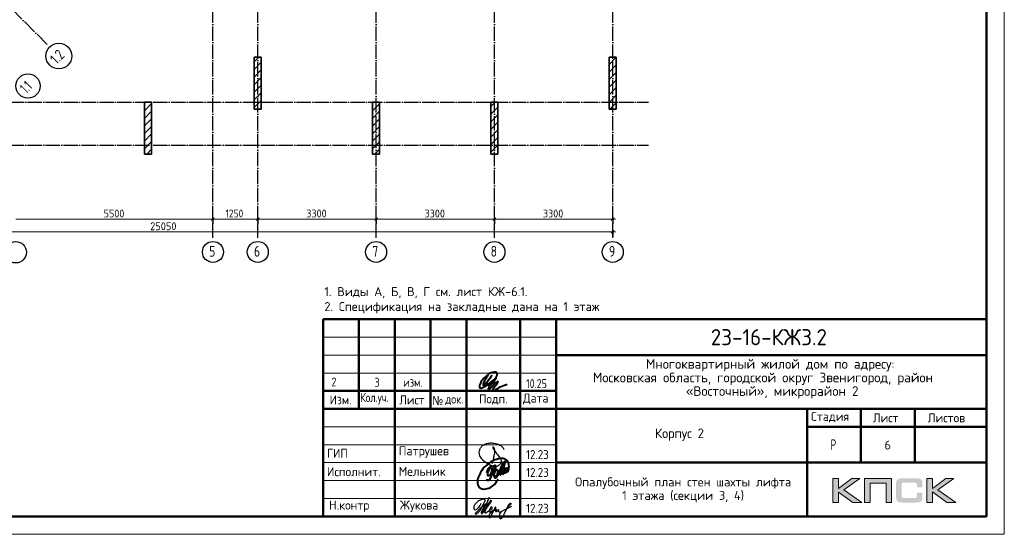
# Model space of a CAD drawing. Header units: millimetres. Extents: x -49773 to 2322955, y -3321 to 58485.
# Tile 56 of 256: x 275988 to 303450, y -915 to 13445. Entities that reach past the tile are written whole.
import ezdxf

# ---------------------------------------------------------------- set-up
doc = ezdxf.new("R2010")
doc.units = ezdxf.units.MM
doc.linetypes.add('______11', pattern=[500, 400, -50, 0, -50])
doc.linetypes.add('______5', pattern=[1100, 800, -100, 100, -100])
for name, color, linetype, lineweight in [('Standard', 7, 'Continuous', 25), ('Основная', 7, 'Continuous', 40), ('Размерная линия_ общее', 7, 'Continuous', 13), ('Стена наружная_ Сайдинг', 7, 'Continuous', 35)]:
    doc.layers.add(name, color=color, linetype=linetype, lineweight=lineweight)
doc.layers.add('Осевая линия_ общее', color=7, linetype='______5', lineweight=13, true_color=0xa0a0a0)
doc.styles.add('GOST 2.304-81', font='txt')
doc.styles.add('ISOCPEUR', font='txt')
doc.styles.add('Segoe UI Symbol', font='txt')

# ---------------------------------------------------------------- blocks, each defined once
blk = doc.blocks.new('яяя')
at = {"lineweight": 30}
for points in [[(345424, 110432), (345425, 110410), (345424, 110397), (345417, 110379), (345406, 110350), (345390, 110319), (345357, 110275), (345310, 110221), (345265, 110176), (345198, 110110), (345161, 110077), (345133, 110066), (345116, 110066), (345102, 110075), (345090, 110091), (345082, 110115), (345074, 110146), (345066, 110182), (345064, 110206), (345067, 110234), (345077, 110278), (345095, 110320), (345114, 110361), (345134, 110395), (345159, 110428), (345195, 110469), (345228, 110506), (345284, 110560), (345331, 110595), (345379, 110625), (345435, 110648), (345486, 110670), (345532, 110686), (345573, 110696), (345605, 110698), (345621, 110695), (345635, 110687), (345648, 110671), (345656, 110649), (345659, 110625), (345659, 110583), (345656, 110553), (345647, 110523), (345635, 110489), (345387, 110033), (345349, 109985), (345311, 109948), (345247, 109889), (345209, 109858), (345192, 109844), (345180, 109837), (345157, 109833), (345150, 109835), (345140, 109842), (345135, 109856), (345138, 109881), (345148, 109892), (345183, 109930), (345267, 110024), (345343, 110105), (345455, 110213), (345617, 110343), (345775, 110456), (345811, 110526), (345838, 110607), (345890, 110740), (345902, 110771), (345698, 110295), (345672, 110226), (345626, 110132), (345572, 110032), (345518, 109953), (345481, 109918), (345497, 110001), (345567, 110147), (345655, 110301), (345760, 110442)], [(345481, 109918), (345476, 109896), (345475, 109874), (345485, 109861), (345506, 109866), (345539, 109891), (345632, 109983), (345968, 110450), (346022, 110527), (346029, 110560), (346027, 110579), (346026, 110590), (346010, 110605), (345993, 110609), (345975, 110601), (345962, 110584), (345954, 110562), (345857, 110421), (345783, 110292), (345741, 110183), (345701, 110079), (345665, 109985), (345660, 109952), (345666, 109929), (345669, 109915), (345682, 109910), (345702, 109914), (345735, 109941), (345846, 110007), (346065, 110160), (346075, 110193), (346070, 110217), (346066, 110236), (346052, 110241), (346030, 110241), (346007, 110228), (345978, 110203), (345960, 110164), (345892, 110010), (345895, 109986), (345904, 109966), (345925, 109964), (345969, 109968), (346045, 110000), (346218, 110114), (346261, 110154), (346280, 110184), (346282, 110210), (346278, 110225), (346263, 110229), (346241, 110222), (346220, 110198), (346162, 110049), (345989, 109904), (345932, 109849), (345906, 109805), (345891, 109739), (345890, 109690), (345899, 109652), (345924, 109647), (345956, 109655), (345980, 109674), (346058, 109838), (346158, 110046), (346261, 110098), (346314, 110120), (346292, 110079), (346269, 110036), (346261, 110008), (346267, 109998), (346293, 109998), (346363, 110039), (346445, 110095), (346421, 110068), (346414, 110040), (346407, 110011), (346416, 109990), (346466, 109972), (346509, 109977), (346574, 109984), (347172, 110293)], [(346586, 109971), (346543, 109917), (346509, 109873), (346489, 109825), (346475, 109767), (346472, 109710), (346478, 109675), (346485, 109641), (346501, 109621), (346517, 109602), (346542, 109589), (346568, 109592), (346605, 109620), (346680, 109731), (346736, 109842), (346865, 110115), (346962, 110290), (346969, 110318), (346979, 110360), (347013, 110403), (347056, 110434), (347091, 110450), (347109, 110450), (347121, 110434), (347115, 110405), (347072, 110355), (347012, 110307), (346924, 110222)]]:
    blk.add_lwpolyline(points, dxfattribs=at)
blk = doc.blocks.new('Из_буфера32210')
at = {"color": 7, "lineweight": 25}
blk.add_lwpolyline([(357, 84), (386, 160), (399, 213), (405, 239), (412, 268), (420, 299), (427, 339), (434, 380), (437, 414), (438, 442), (436, 466), (430, 489), (425, 504), (417, 519), (409, 531), (405, 535), (403, 536), (400, 539), (394, 541), (387, 543), (383, 542), (379, 539), (377, 534), (377, 528), (379, 523), (438, 428), (470, 382), (484, 365), (504, 341), (528, 310), (551, 280), (562, 264), (575, 247), (582, 235), (589, 220), (599, 198), (606, 184), (610, 167), (611, 155), (612, 143), (611, 127), (609, 116), (603, 96), (596, 82), (588, 69), (579, 56), (563, 43), (551, 34), (539, 25), (524, 16), (511, 10), (494, 5), (481, 3), (456, 0), (432, 1), (415, 3), (396, 6), (375, 11), (355, 19), (336, 24), (310, 31), (293, 39), (269, 53), (243, 69), (223, 80), (202, 93), (180, 109), (152, 128), (126, 152), (98, 182), (77, 211), (52, 241), (32, 266), (20, 293), (8, 329), (3, 348), (1, 373), (0, 393), (1, 417), (6, 440), (13, 454), (20, 476), (26, 497), (38, 517), (47, 529), (60, 548), (75, 563), (95, 581), (115, 593), (135, 606), (161, 618), (187, 628), (213, 638), (251, 647), (282, 653), (319, 655), (353, 655), (384, 652), (418, 648), (460, 641), (503, 628), (544, 611), (579, 594), (611, 573), (639, 545), (666, 515), (679, 496), (694, 471)], dxfattribs=at)
blk = doc.blocks.new('Из_буфера5543')
at = {"layer": 'Основная'}
for points in [[(762, 497), (761, 475), (762, 458), (767, 452), (778, 451), (786, 456), (792, 470), (796, 479), (799, 485), (802, 495), (805, 507), (808, 516), (812, 533), (814, 535), (801, 505), (800, 490), (800, 477), (805, 470), (820, 476), (824, 483), (826, 494), (829, 504), (833, 526), (835, 530), (842, 548), (846, 564), (852, 580), (855, 593), (859, 605), (862, 610), (866, 617), (856, 574), (856, 555), (851, 540), (848, 519), (849, 504), (848, 495), (853, 493), (861, 496), (863, 501), (868, 518), (873, 541), (876, 550), (880, 574), (883, 591), (886, 612), (881, 686), (874, 707), (870, 726), (859, 756), (851, 767), (838, 790), (819, 809), (794, 828), (785, 830), (763, 839), (748, 848), (721, 853), (704, 855), (666, 856), (639, 856), (599, 849), (579, 842), (535, 829), (485, 816), (420, 783), (378, 759), (341, 732), (282, 688), (227, 640), (195, 610), (157, 566), (127, 518), (88, 464), (57, 403), (39, 361), (27, 325), (16, 296), (6, 253), (0, 203), (7, 156), (13, 124), (29, 84), (60, 48), (75, 35), (98, 20), (138, 4), (165, 0), (237, 4), (277, 13), (317, 25), (365, 46), (428, 93), (474, 130), (516, 180), (554, 236), (582, 281)], [(265, 457), (281, 514), (299, 558), (312, 579), (332, 604), (345, 612), (360, 622), (376, 623), (382, 623), (387, 620), (391, 616), (396, 603), (399, 595), (402, 580), (403, 561), (401, 532), (394, 489), (386, 464), (379, 450), (372, 431), (365, 419), (358, 406), (348, 395), (338, 381), (328, 373), (313, 368), (304, 368), (296, 375), (294, 382), (290, 395), (293, 410), (293, 423), (297, 453), (305, 480), (308, 489), (320, 515), (328, 532), (344, 563), (361, 581), (377, 600), (395, 620), (414, 636), (448, 646), (472, 651), (482, 649), (493, 639), (502, 619), (507, 608), (508, 574), (505, 541), (499, 519), (483, 494), (469, 476), (459, 470), (443, 469), (439, 469)], [(503, 678), (478, 638), (464, 604), (452, 565), (440, 538), (428, 496), (422, 475), (417, 459), (413, 438), (402, 411), (395, 387), (383, 357), (378, 335), (370, 322), (367, 317), (359, 302), (348, 280), (336, 260), (324, 251), (310, 240), (299, 237), (292, 237), (288, 239), (281, 248), (278, 254), (278, 272), (276, 276), (276, 280)], [(496, 377), (509, 373), (536, 381), (548, 392), (559, 405), (565, 424), (573, 446), (576, 461), (579, 481), (579, 496), (575, 512), (567, 526), (551, 531), (538, 533), (529, 527), (518, 519), (505, 506), (501, 498), (495, 491), (490, 482), (482, 466), (479, 458), (472, 435), (468, 429), (464, 416), (460, 401), (461, 392), (462, 373), (465, 356), (469, 345), (477, 337), (483, 324), (496, 316), (511, 315), (524, 318), (535, 326), (547, 340), (554, 347), (566, 364), (572, 374), (579, 385), (593, 419), (599, 436), (606, 452), (616, 479), (623, 504), (629, 521), (635, 533), (637, 542), (643, 556), (644, 557), (652, 576), (658, 592), (688, 673), (724, 750), (651, 489), (636, 412), (636, 406), (639, 402), (645, 401), (649, 402), (651, 406), (655, 416), (660, 420), (661, 427), (665, 436), (668, 446), (753, 720), (780, 779), (715, 511), (710, 476), (706, 424), (712, 420), (718, 419), (725, 426), (729, 430), (733, 436), (737, 445), (741, 458), (745, 471), (747, 484), (749, 488), (761, 511), (768, 534), (772, 548), (776, 561), (781, 570), (788, 582), (792, 587), (802, 594), (804, 592), (807, 589), (807, 579), (807, 575), (804, 562), (805, 556), (800, 541), (793, 526), (784, 512), (774, 498), (767, 491), (762, 486), (760, 488), (763, 507), (764, 513), (767, 525), (769, 537), (771, 545)]]:
    blk.add_lwpolyline(points, dxfattribs=at)

msp = doc.modelspace()

# ---------------------------------------------------------------- hatches: boundary and pattern name
h = msp.add_hatch(color=256)
h.paths.add_polyline_path([(299422.7, 641.7), (299195.2, 641.7), (298823.1, 361.7), (298823.1, 641.7), (298665.5, 641.7), (298665.5, -30.4), (298823.1, -30.4), (298823.1, 264.8), (299225.6, -30.4), (299477.3, -30.4), (298976.7, 325)])
h.paths.add_polyline_path([(299705.5, 515.2), (300150.8, 515.2), (300150.8, -30.4), (300307, -30.4), (300307, 641.7), (300140.4, 641.7), (299549.2, 641.7), (299549.2, 482.7), (299549.2, -30.4), (299705.5, -30.4)])
h.paths.add_polyline_path([(301445.2, 645.2), (301287.6, 645.2), (301287.6, -27.6), (301445.2, -27.6), (301445.2, 268.3), (301847.7, -27.6), (302099.3, -27.6), (301598.7, 328.5), (302044.7, 645.2), (301817.9, 645.2), (301445.2, 365.1)])
msp.add_hatch(color=256).paths.add_polyline_path([(301156.2, 570.5), (301154.1, 578.1), (301151.3, 584.3), (301147.9, 590.5), (301144.4, 596.8), (301141, 601.6), (301136.8, 606.4), (301132.7, 611.3), (301128.5, 615.4), (301123, 618.9), (301117.5, 623), (301111.2, 626.5), (301104.3, 629.3), (301097.4, 632), (301089.8, 634.8), (301082.2, 636.9), (301064.2, 640.3), (301044.9, 643.1), (301023.4, 644.5), (300999.9, 645.2), (300598.9, 645.2), (300575.3, 644.5), (300554.6, 643.1), (300534.5, 640.3), (300517.3, 636.9), (300509, 634.1), (300501.4, 632), (300494.4, 629.3), (300488.2, 625.8), (300482, 623), (300475.8, 618.9), (300470.9, 615.4), (300466.1, 611.3), (300461.9, 606.4), (300458.5, 601.6), (300454.3, 596.8), (300450.9, 590.5), (300448.1, 584.3), (300445.3, 577.4), (300442.6, 570.5), (300440.5, 562.9), (300437, 546.3), (300434.3, 528.3), (300432.2, 508.2), (300432.2, 486.1), (300432.2, 132.1), (300432.2, 110), (300434.3, 89.9), (300437, 71.2), (300440.5, 54.6), (300442.6, 47), (300445.3, 40.1), (300448.1, 33.2), (300450.9, 27), (300454.3, 21.4), (300458.5, 15.9), (300461.9, 11.1), (300466.1, 6.2), (300470.9, 2.1), (300476.5, -1.4), (300482, -4.8), (300488.2, -8.3), (300494.4, -11.7), (300502, -13.8), (300509, -16.6), (300517.3, -18.7), (300534.5, -22.8), (300554.6, -24.9), (300576, -27), (300598.9, -27.6), (300999.9, -27.6), (301023.4, -27), (301044.9, -25.6), (301064.2, -22.8), (301081.5, -19.3), (301089.8, -16.6), (301097.4, -14.5), (301104.3, -11.7), (301111.2, -8.3), (301117.5, -5.5), (301123, -1.4), (301128.5, 2.1), (301132.7, 6.2), (301136.8, 10.4), (301141, 15.9), (301144.4, 20.8), (301147.9, 27), (301151.3, 33.2), (301154.1, 39.4), (301156.2, 47), (301158.9, 54.6), (301162.4, 71.2), (301165.2, 89.2), (301166.6, 110), (301167.2, 132.1), (301167.2, 243.4), (301010.3, 243.4), (301010.3, 152.8), (301010.3, 146.6), (301009.6, 140.4), (301008.2, 134.8), (301006.8, 129.3), (301004.7, 124.5), (301002.7, 120.3), (300999.9, 116.2), (300996.4, 112.7), (300993, 109.3), (300988.8, 106.5), (300984, 104.4), (300979.2, 102.4), (300974.3, 101), (300968.1, 100.3), (300961.9, 99.6), (300955.7, 98.9), (300632, 98.9), (300626.5, 99.6), (300621.7, 100.3), (300617.5, 102.4), (300613.4, 104.4), (300609.2, 107.2), (300605.8, 110), (300602.3, 113.4), (300599.5, 117.6), (300596.8, 121.7), (300594.7, 125.9), (300592.6, 130.7), (300591.2, 135.5), (300589.2, 145.2), (300588.5, 154.9), (300588.5, 477.8), (300588.5, 483.4), (300589.2, 488.9), (300590.6, 493.7), (300591.9, 498.6), (300593.3, 502.7), (300595.4, 506.2), (300598.2, 509.6), (300600.9, 513.1), (300604.4, 515.9), (300607.8, 518.6), (300612, 520.7), (300616.1, 522.1), (300621, 523.5), (300625.8, 524.1), (300631.4, 524.8), (300636.9, 524.8), (300955.7, 524.8), (300961.9, 524.8), (300968.1, 524.1), (300973.6, 522.8), (300978.5, 521.4), (300983.3, 519.3), (300988.2, 517.2), (300992.3, 513.8), (300995.8, 511), (300999.2, 506.9), (301002, 502.7), (301004.7, 498.6), (301006.8, 493.7), (301008.2, 488.9), (301009.6, 483.4), (301010.3, 477.1), (301010.3, 470.9), (301010.3, 396.9), (301167.2, 396.9), (301167.2, 486.1), (301166.6, 508.2), (301165.2, 528.3), (301162.4, 546.3), (301158.3, 562.9)])

# ---------------------------------------------------------------- linework, layer by layer
at = {"color": 7, "linetype": 'Continuous', "lineweight": 35, "transparency": 33554687}
for p, q in [((282526.6, 12394.9), (282526.6, 10944.9)), ((282726.6, 12394.9), (282526.6, 12394.9)), ((282726.6, 10944.9), (282726.6, 12394.9)), ((292426.6, 12394.9), (292426.6, 10944.9)), ((292626.6, 12394.9), (292426.6, 12394.9)), ((292626.6, 10944.9), (292626.6, 12394.9)), ((279466.6, 11144.9), (279466.6, 9694.9)), ((279666.6, 11144.9), (279466.6, 11144.9)), ((279666.6, 9694.9), (279666.6, 11144.9)), ((285826.6, 11144.9), (285826.6, 9694.9)), ((286026.6, 11144.9), (285826.6, 11144.9)), ((286026.6, 9694.9), (286026.6, 11144.9)), ((289126.6, 11144.7), (289126.6, 9694.7)), ((289326.6, 11144.7), (289126.6, 11144.7)), ((289326.6, 9694.7), (289326.6, 11144.7)), ((282526.6, 10944.9), (282726.6, 10944.9)), ((292426.6, 10944.9), (292626.6, 10944.9)), ((279466.6, 9694.9), (279666.6, 9694.9)), ((285826.6, 9694.9), (286026.6, 9694.9)), ((289126.6, 9694.7), (289326.6, 9694.7))]:
    msp.add_line(p, q, dxfattribs=at)
at = {"color": 253, "linetype": '______11', "lineweight": 18, "true_color": 0xababab, "transparency": 33554687}
for p, q in [((282526.6, 12267), (282654.6, 12394.9)), ((292426.6, 11984.6), (292626.6, 12184.6)), ((282526.6, 11842.7), (282726.6, 12042.7)), ((282526.6, 11418.5), (282726.6, 11618.5)), ((292426.6, 11560.4), (292626.6, 11760.4)), ((292426.6, 11136.1), (292626.6, 11336.1)), ((279466.6, 10904), (279666.6, 11104)), ((282526.6, 10994.2), (282726.6, 11194.2)), ((285826.6, 10900.1), (286026.6, 11100.1)), ((289126.6, 10806), (289326.6, 11006)), ((279466.6, 10479.8), (279666.6, 10679.8)), ((285826.6, 10475.8), (286026.6, 10675.8)), ((289126.6, 10381.7), (289326.6, 10581.7)), ((279466.6, 10055.5), (279666.6, 10255.5)), ((285826.6, 10051.5), (286026.6, 10251.5)), ((289126.6, 9957.4), (289326.6, 10157.4)), ((279530.3, 9694.9), (279666.6, 9831.2)), ((285894.3, 9694.9), (286026.6, 9827.3)), ((289288.1, 9694.7), (289326.6, 9733.2))]:
    msp.add_line(p, q, dxfattribs=at)
at = {"color": 253, "linetype": '______5', "lineweight": 18, "true_color": 0xababab, "transparency": 33554687}
for p, q in [((292426.6, 12196.8), (292624.8, 12394.9)), ((282526.6, 12054.9), (282726.6, 12254.9)), ((282526.6, 11630.6), (282726.6, 11830.6)), ((292426.6, 11772.5), (292626.6, 11972.5)), ((292426.6, 11348.2), (292626.6, 11548.2)), ((282526.6, 11206.3), (282726.6, 11406.3)), ((279466.6, 11116.2), (279495.4, 11144.9)), ((285826.6, 11112.2), (285859.3, 11144.9)), ((289126.6, 11018.1), (289253.2, 11144.7)), ((292447.5, 10944.9), (292626.6, 11124)), ((279466.6, 10691.9), (279666.6, 10891.9)), ((282689.5, 10944.9), (282726.6, 10982.1)), ((285826.6, 10687.9), (286026.6, 10887.9)), ((289126.6, 10593.8), (289326.6, 10793.8)), ((279466.6, 10267.6), (279666.6, 10467.6)), ((285826.6, 10263.7), (286026.6, 10463.7)), ((289126.6, 10169.6), (289326.6, 10369.6)), ((279466.6, 9843.4), (279666.6, 10043.4)), ((285826.6, 9839.4), (286026.6, 10039.4)), ((289126.6, 9745.3), (289326.6, 9945.3))]:
    msp.add_line(p, q, dxfattribs=at)
at = {"lineweight": 0}
for points in [[(298665.5, -30.4), (298665.5, 641.7), (298823.1, 641.7), (298823.1, 361.7), (299195.2, 641.7), (299422.7, 641.7), (298976.7, 325), (299477.3, -30.4), (299225.6, -30.4), (298823.1, 264.8), (298823.1, -30.4), (298665.5, -30.4)], [(299705.5, -30.4), (299705.5, 515.2), (300150.8, 515.2), (300150.8, -30.4), (300307, -30.4), (300307, 641.7), (300140.4, 641.7), (299549.2, 641.7), (299549.2, 482.7), (299549.2, -30.4), (299705.5, -30.4)], [(301287.6, -27.6), (301287.6, 645.2), (301445.2, 645.2), (301445.2, 365.1), (301817.9, 645.2), (302044.7, 645.2), (301598.7, 328.5), (302099.3, -27.6), (301847.7, -27.6), (301445.2, 268.3), (301445.2, -27.6), (301287.6, -27.6)]]:
    msp.add_lwpolyline(points, close=True, dxfattribs=at)
at = {"layer": 'Standard', "color": 7, "linetype": 'Continuous', "lineweight": 13, "transparency": 33554687}
msp.add_lwpolyline([(261449.7, -915.3), (303449.7, -915.3), (303449.7, 58484.7), (261449.7, 58484.7), (261449.7, -915.3)], close=True, dxfattribs=at)
at = {"layer": 'Standard', "color": 7, "linetype": 'Continuous', "lineweight": 50, "transparency": 33554687}
msp.add_lwpolyline([(263449.7, 57984.7), (302949.7, 57984.7), (302949.7, -415.3), (263449.7, -415.3), (263449.7, 57984.7)], close=True, dxfattribs=at)
at = {"layer": 'Осевая линия_ общее', "color": 253, "linetype": '______11', "lineweight": -3, "true_color": 0xa0a0a0, "transparency": 33554687}
for p, q in [((281376.6, 7354.9), (281376.6, 57434.9)), ((282626.6, 7354.9), (282626.6, 49944.9)), ((285926.6, 7354.9), (285926.6, 30574.9)), ((289226.6, 7354.9), (289226.6, 24454.9)), ((292526.6, 7354.9), (292526.6, 24564.9)), ((276754.5, 12753.2), (270291.6, 19216.1)), ((264706.6, 11144.9), (293526.6, 11144.9)), ((264706.6, 9944.9), (293526.6, 9944.9))]:
    msp.add_line(p, q, dxfattribs=at)
at = {"layer": 'Осевая линия_ общее', "color": 7, "linetype": 'Continuous', "lineweight": 25, "transparency": 33554687}
for centre, radius in [((277080.3, 12430), 359.3), ((276218, 11595.6), 339.6), ((275877.9, 6956.6), 298.8), ((281379.1, 6963), 292.4), ((282629.1, 6963), 292.4), ((285929.1, 6963), 292.4), ((289229.1, 6963), 292.4), ((292529.1, 6963), 292.4)]:
    msp.add_circle(centre, radius, dxfattribs=at)
at = {"layer": 'Основная', "color": 7, "ltscale": 100}
msp.add_spline([(289042.5, 3522.3), (288973.1, 3395.9), (288916.1, 3274), (288916.1, 3246), (288950.7, 3263.9), (289048, 3369), (289159.9, 3516.7), (289079.4, 3412.7), (289016.7, 3317.6), (289024.6, 3256.1), (289083.8, 3261.7), (289162.1, 3327.7), (289253.8, 3436.2), (289305.3, 3540.2), (289298.6, 3588.3), (289214.3, 3604.5), (289139.8, 3593.8), (289010, 3508.8), (288892.6, 3399.2), (288835.6, 3301.9), (288814.3, 3229.2), (288815.4, 3182.3), (288855.7, 3164.4), (288923.9, 3187.9), (289111.8, 3313.1), (289266.1, 3440.6), (289110.4, 3229.7), (289054.9, 3132.4), (289054.8, 3114.1), (289088.3, 3130.8), (289182.3, 3228.1), (289307.5, 3343.3), (289326.5, 3347.8), (289308.6, 3305.3), (289231.6, 3193.5), (289184.5, 3106.2), (289191.2, 3087.2), (289227, 3096.2), (289390.3, 3195.7), (289584.9, 3274)], degree=3, dxfattribs=at)
at = {"layer": 'Размерная линия_ общее', "color": 253, "linetype": 'Continuous', "lineweight": -3, "true_color": 0xa0a0a0, "transparency": 33554687}
for p, q in [((281376.6, 7876.1), (281376.6, 8001.1)), ((282626.6, 7876.1), (282626.6, 8001.1)), ((285926.6, 7876.1), (285926.6, 8001.1)), ((289226.6, 7876.1), (289226.6, 8001.1)), ((292526.6, 7876.1), (292526.6, 8001.1)), ((281376.6, 7876.1), (281376.6, 7751.1)), ((281376.6, 7876.1), (281376.6, 7854.9)), ((282626.6, 7876.1), (282626.6, 7751.1)), ((282626.6, 7876.1), (282626.6, 7854.9)), ((285926.6, 7876.1), (285926.6, 7751.1)), ((285926.6, 7876.1), (285926.6, 7876.1)), ((289226.6, 7876.1), (289226.6, 7751.1)), ((289226.6, 7876.1), (289226.6, 7868.5)), ((292526.6, 7876.1), (292526.6, 7751.1)), ((292526.6, 7876.1), (292526.6, 7868.5)), ((292526.6, 7521.3), (292526.6, 7646.3)), ((292526.6, 7521.3), (292526.6, 7396.3)), ((292526.6, 7521.3), (292526.6, 7507.2))]:
    msp.add_line(p, q, dxfattribs=at)
at = {"layer": 'Размерная линия_ общее', "color": 7, "linetype": 'Continuous', "lineweight": 13, "transparency": 33554687}
for p, q in [((275876.6, 7876.1), (281376.6, 7876.1)), ((281376.6, 7876.1), (282626.6, 7876.1)), ((282626.6, 7876.1), (285926.6, 7876.1)), ((285926.6, 7876.1), (289226.6, 7876.1)), ((289226.6, 7876.1), (292526.6, 7876.1)), ((292526.6, 7876.1), (292601.6, 7876.1)), ((267476.6, 7521.3), (292526.6, 7521.3)), ((292526.6, 7521.3), (292601.6, 7521.3))]:
    msp.add_line(p, q, dxfattribs=at)
at = {"layer": 'Размерная линия_ общее', "color": 7, "linetype": 'Continuous', "lineweight": 25, "transparency": 33554687}
for p, q in [((281339.1, 7838.6), (281414.1, 7913.6)), ((282589.1, 7838.6), (282664.1, 7913.6)), ((285889.1, 7838.6), (285964.1, 7913.6)), ((289189.1, 7838.6), (289264.1, 7913.6)), ((292489.1, 7838.6), (292564.1, 7913.6)), ((292489.1, 7483.8), (292564.1, 7558.8))]:
    msp.add_line(p, q, dxfattribs=at)
at = {"layer": 'Стена наружная_ Сайдинг', "color": 7, "linetype": 'Continuous', "lineweight": 50, "transparency": 33554687}
for p, q in [((284449.6, 5084.8), (302949.7, 5084.8)), ((284449.6, -415.3), (284449.6, 5084.8)), ((288449.7, -415.3), (288449.7, 5084.8)), ((302949.7, 5084.8), (302949.7, -415.3)), ((290949.7, 4084.8), (302949.7, 4084.8)), ((290949.7, 3084.8), (284449.6, 3084.8)), ((284449.6, 2584.8), (290949.7, 2584.8)), ((290949.7, 2584.8), (302949.7, 2584.8)), ((297949.7, 2084.8), (302949.7, 2084.8)), ((290949.7, 1084.7), (302949.7, 1084.7)), ((284449.6, -415.3), (302949.7, -415.3))]:
    msp.add_line(p, q, dxfattribs=at)
at = {"layer": 'Стена наружная_ Сайдинг', "color": 7, "linetype": 'Continuous', "lineweight": 13, "transparency": 33554687}
for p, q in [((284449.6, 4584.8), (290949.7, 4584.8)), ((284449.6, 4084.8), (290949.7, 4084.8)), ((284449.6, 3584.8), (290949.7, 3584.8)), ((284449.6, 2084.8), (290949.7, 2084.8)), ((284449.6, 1584.8), (290949.7, 1584.8)), ((284449.6, 1084.7), (290949.7, 1084.7)), ((284449.6, 584.7), (290949.7, 584.7)), ((284449.6, 84.7), (290949.7, 84.7))]:
    msp.add_line(p, q, dxfattribs=at)
at = {"layer": 'Стена наружная_ Сайдинг', "color": 7, "linetype": 'Continuous', "lineweight": 50, "transparency": 33554687}
for points in [[(285449.7, 5084.8), (285449.7, 3834.8), (285449.7, 2584.8)], [(286449.7, 5084.8), (286449.7, 2334.8), (286449.7, -415.3)], [(287449.7, 5084.8), (287449.7, 3834.8), (287449.7, 2584.8)], [(289949.7, 5084.8), (289949.7, 2334.8), (289949.7, -415.3)], [(290949.7, 5084.8), (290949.7, 2334.8), (290949.7, -415.3)], [(297949.7, -415.3), (297949.7, 1084.7), (297949.7, 2584.8)], [(299449.7, 1084.7), (299449.7, 1834.8), (299449.7, 2584.8)], [(300949.7, 2584.8), (300949.7, 1834.8), (300949.7, 1084.7)]]:
    msp.add_lwpolyline(points, dxfattribs=at)

# ---------------------------------------------------------------- block references
at = {"color": 1, "ltscale": 100}
msp.add_blockref('Из_буфера32210', (288804.7, 978.5), dxfattribs=at)
at = {"color": 2, "lineweight": 60, "xscale": 0.5, "yscale": 0.5, "zscale": 0.5}
msp.add_blockref('яяя', (116128.9, -55273.8), dxfattribs=at)
at = {"layer": 'Основная'}
msp.add_blockref('Из_буфера5543', (288752.1, 345.8), dxfattribs=at)

# ---------------------------------------------------------------- texts
at = {"layer": 'Standard', "color": 7, "linetype": 'Continuous', "lineweight": 13, "transparency": 33554687, "char_height": 250, "style": 'ISOCPEUR'}
for s, insert, width, attachment_point in [('\\pxql;1. Виды А, Б, В, Г см. лист КЖ-6.1.\\P2. Спецификация на закладные дана на 1 этаж', (290682.7, 5247.5), 12392.456, 8), ('\\A1;{\\fISOCPEUR|i0|b0;\\H250.000000;\\W1.000000;\\C7;6}\\P', (300199.7, 1574.8), 272.222, 5)]:
    msp.add_mtext(s, dxfattribs=dict(at, insert=insert, width=width, attachment_point=attachment_point))
at = {"layer": 'Standard', "color": 7, "linetype": 'Continuous', "lineweight": 50, "transparency": 33554687, "insert": (295262.2, 4359.8), "char_height": 450, "width": 3586.382, "attachment_point": 7, "style": 'ISOCPEUR'}
msp.add_mtext('\\W0.95;23-16-КЖ3.2', dxfattribs=at)
at = {"layer": 'Standard', "color": 7, "linetype": 'Continuous', "lineweight": 25, "transparency": 33554687}
for s, insert, char_height, width, attachment_point, style in [('\\W0.99;Многоквартирный жилой дом по адресу: ', (293453.2, 3629.8), 270, 7123.089, 7, 'ISOCPEUR'), ('\\W0.99;Московская область, городской округ Звенигород, район ', (291974.9, 3251.8), 270, 10078.117, 7, 'ISOCPEUR'), ('\\W0.99;«Восточный», микрорайон 2', (294567, 2873.8), 270, 4896.236, 7, 'ISOCPEUR'), ('2', (284751.8, 3459.5), 250, 283.333, 2, 'GOST 2.304-81'), ('3', (285956.2, 3450.6), 250, 283.333, 2, 'GOST 2.304-81'), ('изм.', (286956.2, 3450.6), 250, 283.333, 2, 'GOST 2.304-81'), ('10.25', (290110.1, 3164.7), 250, 693.365, 7, 'GOST 2.304-81'), ('\\W0.93;Изм.', (284630.9, 2709.5), 250, 752.897, 7, 'ISOCPEUR'), ('\\W0.79;Кол.уч.', (285486.3, 2709.5), 250, 973.657, 7, 'ISOCPEUR'), ('\\W0.94;Лист', (286574.7, 2709.5), 250, 866.919, 7, 'ISOCPEUR'), ('\\W0.91;№', (287495.1, 2692.2), 250, 477.949, 7, 'Segoe UI Symbol'), ('\\W0.84;док.', (287859.3, 2692.2), 250, 649.802, 7, 'ISOCPEUR'), ('\\W0.94;Подп.', (288799.7, 2699.1), 250, 916.954, 7, 'ISOCPEUR'), ('\\W0.94;Дата', (290026.9, 2709.5), 250, 967.736, 7, 'ISOCPEUR'), ('\\W0.96;Стадия', (298059.8, 2209.5), 250, 1243.904, 7, 'ISOCPEUR'), ('\\W0.94;Лист', (299787.4, 2209.5), 250, 866.919, 7, 'ISOCPEUR'), ('\\W0.96;Листов', (301313.3, 2209.5), 250, 1218.997, 7, 'ISOCPEUR'), ('\\W0.96;Корпус 2', (293707.2, 1694.8), 270, 1614.451, 7, 'ISOCPEUR'), ('\\W0.62;Р', (298607.4, 1434.8), 300, 276.791, 7, 'ISOCPEUR'), ('\\W0.92;ГИП', (284560.4, 1222.2), 250, 689.612, 7, 'ISOCPEUR'), ('\\W0.97;Патрушев', (286560.6, 1222.2), 250, 1670.192, 7, 'ISOCPEUR'), ('\\W0.88;12.23', (290112.7, 1186), 250, 834.251, 7, 'ISOCPEUR'), ('\\W0.97;Исполнит.', (284554.8, 706.5), 250, 1645.076, 7, 'ISOCPEUR'), ('\\W0.96;Мельник', (286560.6, 716.1), 250, 1394.321, 7, 'ISOCPEUR'), ('\\W0.88;12.23', (290112.7, 686), 250, 834.251, 7, 'ISOCPEUR'), ('\\W0.96;Н.контр', (284617.3, -293.5), 250, 1319.134, 7, 'ISOCPEUR'), ('\\W0.96;Жукова', (286592.1, -293.5), 250, 1269.071, 7, 'ISOCPEUR'), ('\\W0.88;12.23', (290112.7, -314), 250, 834.251, 7, 'ISOCPEUR')]:
    msp.add_mtext(s, dxfattribs=dict(at, insert=insert, char_height=char_height, width=width, attachment_point=attachment_point, style=style))
at = {"layer": 'Standard', "color": 7, "linetype": 'Continuous', "lineweight": 25, "transparency": 33554687, "insert": (294493, 671.1), "char_height": 250, "width": 6166.875, "attachment_point": 2, "line_spacing_factor": 0.903614}
msp.add_mtext('\\A1;{\\fISOCPEUR|i0|b0;\\H250.000000;\\W1.000000;\\C7;Опалубочный план стен шахты лифта}\\P{\\fISOCPEUR|i0|b0;\\H250.000000;\\W1.000000;\\C7;1 этажа (секции 3, 4)}\\P', dxfattribs=at)
at = {"layer": 'Осевая линия_ общее', "color": 7, "linetype": 'Continuous', "lineweight": 25, "transparency": 33554687, "char_height": 300, "attachment_point": 7, "rotation": 45, "style": 'ISOCPEUR'}
for s, insert, width in [('\\W0.79;1.2', (277013.4, 12178.7), 568.066), ('\\W0.68;1.1', (276172.4, 11365.5), 492.485)]:
    msp.add_mtext(s, dxfattribs=dict(at, insert=insert, width=width))
at = {"layer": 'Осевая линия_ общее', "color": 7, "linetype": 'Continuous', "lineweight": 25, "transparency": 33554687, "char_height": 300, "width": 326.407, "attachment_point": 7, "style": 'ISOCPEUR'}
for s, insert in [('\\W0.78;5', (281274.1, 6832.5)), ('\\W0.78;6', (282524, 6832.5)), ('\\W0.78;7', (285824, 6832.5)), ('\\W0.78;8', (289124, 6832.5)), ('\\W0.78;9', (292424, 6832.5))]:
    msp.add_mtext(s, dxfattribs=dict(at, insert=insert))
at = {"layer": 'Размерная линия_ общее', "color": 7, "linetype": 'Continuous', "lineweight": 25, "transparency": 33554687, "char_height": 220, "attachment_point": 7, "style": 'ISOCPEUR'}
for s, insert, width in [('\\W0.93;5500', (278329.6, 7926.1), 718.101), ('\\W0.87;1250', (281726.6, 7926.1), 666.917), ('\\W0.93;3300', (283979.6, 7926.1), 718.094), ('\\W0.93;3300', (287279.6, 7926.1), 718.094), ('\\W0.93;3300', (290579.6, 7926.1), 718.094), ('\\W0.95;25050', (279627.6, 7571.3), 873.356)]:
    msp.add_mtext(s, dxfattribs=dict(at, insert=insert, width=width))

doc.saveas('drawing.dxf')
